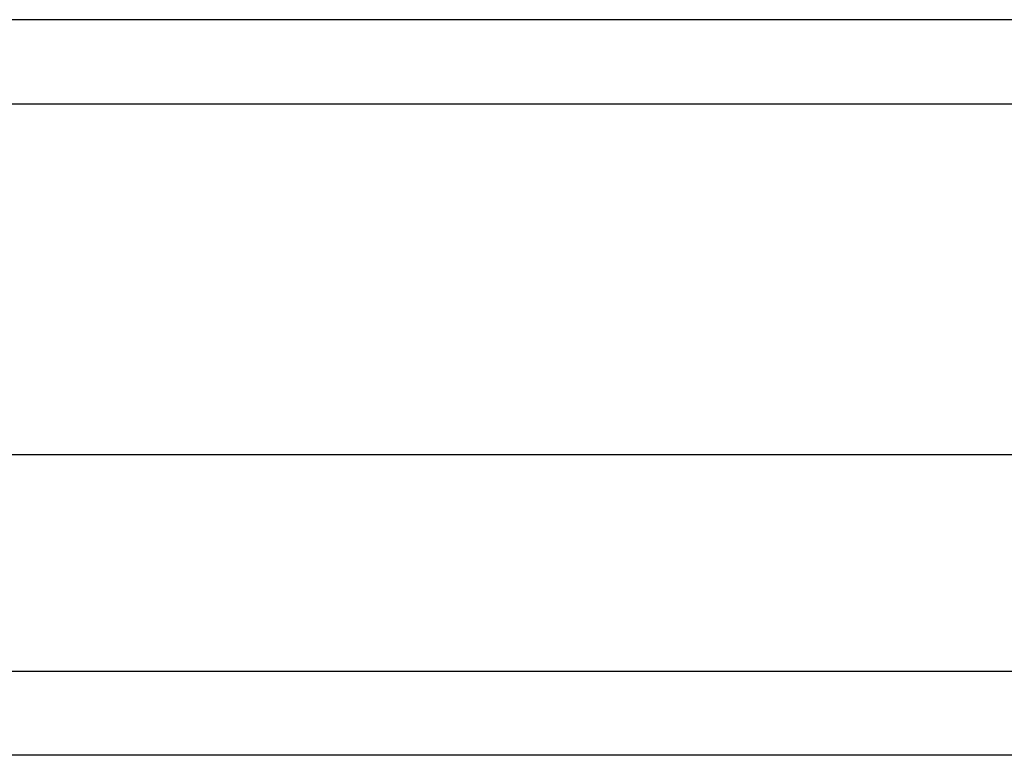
# Model space of a CAD drawing. Header units: inches. Extents: x 17 to 237, y 17 to 149.
# Tile 56 of 115: x 123.3 to 124.459, y 104.3 to 105.166. Entities that reach past the tile are written whole.
import ezdxf

# ---------------------------------------------------------------- set-up
doc = ezdxf.new("R2010")
doc.units = ezdxf.units.IN
doc.header["$MEASUREMENT"] = 0
doc.layers.add('Visible Edges(ANSI)', color=7, linetype='Continuous', lineweight=25)
doc.layers.add('Visible Tangent Edges(ANSI)', color=7, linetype='Continuous', lineweight=25)

msp = doc.modelspace()

# ---------------------------------------------------------------- linework, layer by layer
at = {"layer": 'Visible Edges(ANSI)'}
for p, q in [((141.7367, 105.1662), (105.9347, 105.1662)), ((106.7328, 104.6544), (140.9385, 104.6544)), ((140.9385, 104.3001), (106.7328, 104.3001))]:
    msp.add_line(p, q, dxfattribs=at)
at = {"layer": 'Visible Tangent Edges(ANSI)'}
for p, q in [((105.9347, 105.0672), (141.7367, 105.0672)), ((106.6028, 104.3991), (141.0685, 104.3991))]:
    msp.add_line(p, q, dxfattribs=at)

doc.saveas('drawing.dxf')
